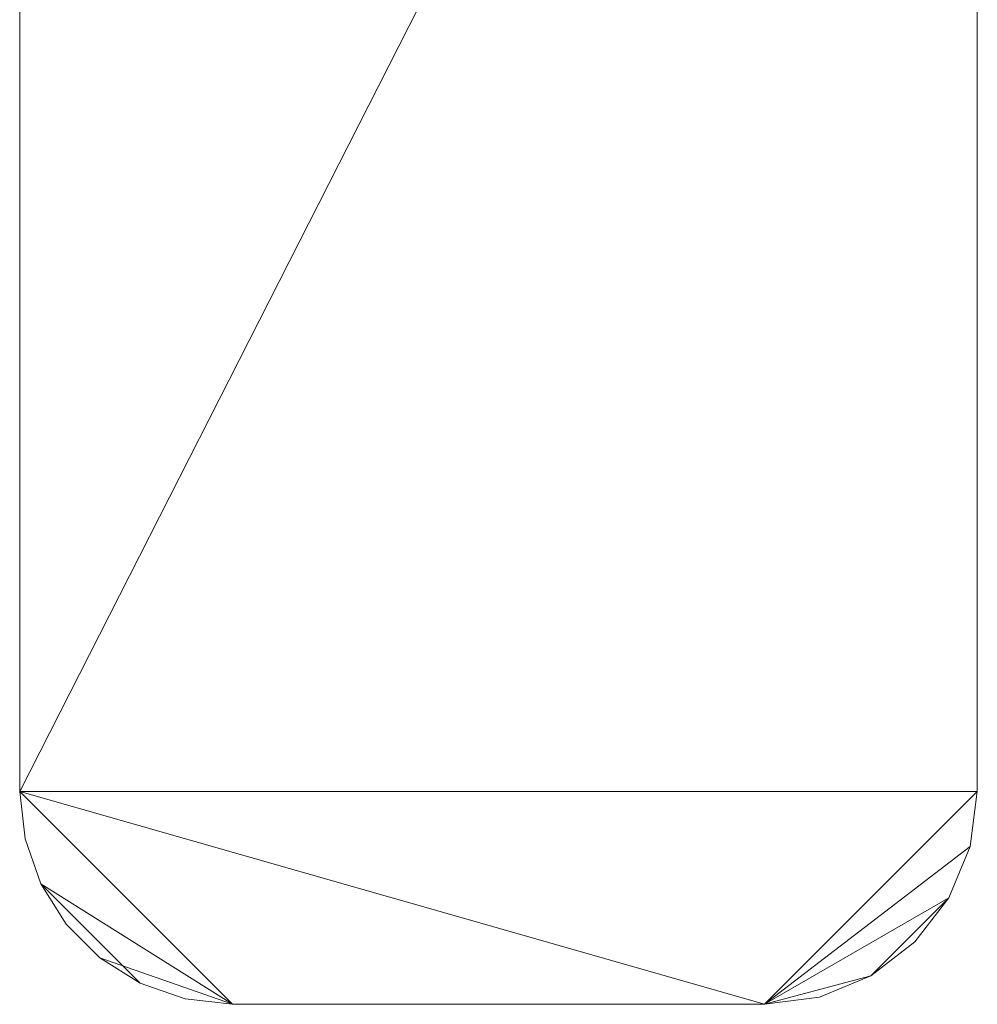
# Model space of a CAD drawing. Header units: millimetres. Extents: x -90 to 90, y -85 to 38.
# Tile 2 of 256: x 27 to 73, y -85 to -39. Entities that reach past the tile are written whole.
import ezdxf

# ---------------------------------------------------------------- set-up
doc = ezdxf.new("R2010")
doc.units = ezdxf.units.MM
doc.layers.add('M-520-M_DRAINAGE_FW', color=2, linetype='Continuous', lineweight=30)

# ---------------------------------------------------------------- blocks, each defined once
blk = doc.blocks.new('FFAS1304-101500BF0 - Acacia Evolution Wall Mount Basin Mixer with Pop-up Drain-3486-3D View 1')
at = {"layer": 'M-520-M_DRAINAGE_FW', "lineweight": 9}
mesh = blk.add_polyface(dxfattribs=at)
corners = [(72.5, 13.498, 66.332), (72.193, 15.828, 66.332), (71.294, 17.999, 66.332), (69.863, 19.863, 66.332), (67.999, 21.294, 66.332), (65.828, 22.193, 66.332), (63.498, 22.5, 66.332), (36.5, 22.5, 66.332), (34.171, 22.193, 66.332), (32, 21.294, 66.332), (30.136, 19.864, 66.332), (28.706, 18, 66.332), (27.807, 15.829, 66.332), (27.5, 13.5, 66.332), (27.497, -74.999, 66.332), (27.747, -77.224, 66.332), (28.487, -79.338, 66.332), (29.678, -81.234, 66.332), (31.262, -82.818, 66.332), (33.158, -84.01, 66.332), (35.272, -84.749, 66.332), (37.497, -85, 66.332), (62.5, -85, 66.332), (65.088, -84.659, 66.332), (67.5, -83.66, 66.332), (69.571, -82.071, 66.332), (71.16, -80, 66.332), (72.159, -77.588, 66.332), (72.5, -75, 66.332)]
mesh.append_faces([[corners[k] for k in face] for face in [(4, 2, 3), (11, 8, 9, 10)]], dxfattribs={"vtx0": -1})
mesh.append_faces([[corners[k] for k in face] for face in [(6, 2, 4, 5), (0, 14, 28)]], dxfattribs={"vtx0": -1, "vtx1": -1})
mesh.append_faces([[corners[k] for k in face] for face in [(0, 6, 13, 14)]], dxfattribs={"vtx0": -1, "vtx1": -1, "vtx3": -1})
mesh.append_faces([[corners[k] for k in face] for face in [(14, 21, 22, 28)]], dxfattribs={"vtx0": -1, "vtx2": -1, "vtx3": -1})
mesh.append_faces([[corners[k] for k in face] for face in [(15, 16, 21, 14), (7, 8, 13, 6)]], dxfattribs={"vtx1": -1, "vtx2": -1})
mesh.append_faces([[corners[k] for k in face] for face in [(24, 25, 26)]], dxfattribs={"vtx2": -1})
mesh.append_faces([[corners[k] for k in face] for face in [(22, 23, 24, 26), (26, 27, 28, 22), (19, 20, 21, 16), (0, 1, 2, 6), (11, 12, 13, 8)]], dxfattribs={"vtx2": -1, "vtx3": -1})
mesh.append_faces([[corners[k] for k in face] for face in [(16, 17, 18, 19)]], dxfattribs={"vtx3": -1})
mesh = blk.add_polyface(dxfattribs=at)
corners = [(27.5, -74.999, 66.332), (27.5, 13.5, 66.332), (27.5, 13.5, 42.338), (27.5, 2.009, 36.979), (27.5, -0.053, 36.279), (27.5, -2.217, 36.042), (27.5, -22.5, 36.042), (27.5, -22.5, 62.283), (27.5, -74.999, 62.283)]
mesh.append_faces([[corners[k] for k in face] for face in [(5, 3, 4)]], dxfattribs={"vtx0": -1})
mesh.append_faces([[corners[k] for k in face] for face in [(7, 1, 3, 5)]], dxfattribs={"vtx0": -1, "vtx1": -1, "vtx2": -1, "vtx3": -1})
mesh.append_faces([[corners[k] for k in face] for face in [(0, 1, 7, 8), (6, 7, 5)]], dxfattribs={"vtx1": -1})
mesh.append_faces([[corners[k] for k in face] for face in [(1, 2, 3)]], dxfattribs={"vtx2": -1})
mesh = blk.add_polyface(dxfattribs=at)
corners = [(72.5, 13.498, 66.332), (72.5, -75, 66.332), (72.5, -75, 62.283), (72.5, -22.5, 62.283), (72.5, -22.5, 36.042), (72.5, -2.217, 36.042), (72.5, -0.053, 36.279), (72.5, 2.009, 36.979), (72.5, 13.498, 42.337)]
mesh.append_faces([[corners[k] for k in face] for face in [(7, 5, 6), (5, 3, 4)]], dxfattribs={"vtx0": -1})
mesh.append_faces([[corners[k] for k in face] for face in [(7, 0, 3, 5)]], dxfattribs={"vtx0": -1, "vtx1": -1, "vtx2": -1, "vtx3": -1})
mesh.append_faces([[corners[k] for k in face] for face in [(1, 2, 3, 0), (7, 8, 0)]], dxfattribs={"vtx2": -1})
mesh = blk.add_polyface(dxfattribs=at)
corners = [(62.5, -85, 62.283), (37.497, -85, 62.283), (35.272, -84.749, 62.283), (33.158, -84.01, 62.283), (31.262, -82.818, 62.283), (29.678, -81.234, 62.283), (28.487, -79.338, 62.283), (27.747, -77.224, 62.283), (27.497, -74.999, 62.283), (27.5, -22.5, 62.283), (72.5, -22.5, 62.283), (72.5, -75, 62.283), (72.159, -77.588, 62.283), (71.16, -80, 62.283), (69.571, -82.071, 62.283), (67.5, -83.66, 62.283), (65.088, -84.659, 62.283)]
mesh.append_faces([[corners[k] for k in face] for face in [(1, 8, 0)]], dxfattribs={"vtx0": -1, "vtx1": -1})
mesh.append_faces([[corners[k] for k in face] for face in [(1, 6, 7, 8)]], dxfattribs={"vtx0": -1, "vtx3": -1})
mesh.append_faces([[corners[k] for k in face] for face in [(16, 0, 15)]], dxfattribs={"vtx1": -1})
mesh.append_faces([[corners[k] for k in face] for face in [(11, 12, 0, 8), (12, 13, 15, 0)]], dxfattribs={"vtx1": -1, "vtx2": -1, "vtx3": -1})
mesh.append_faces([[corners[k] for k in face] for face in [(9, 10, 11, 8), (13, 14, 15)]], dxfattribs={"vtx2": -1})
mesh.append_faces([[corners[k] for k in face] for face in [(4, 5, 6, 1)]], dxfattribs={"vtx2": -1, "vtx3": -1})
mesh.append_faces([[corners[k] for k in face] for face in [(1, 2, 3, 4)]], dxfattribs={"vtx3": -1})
mesh = blk.add_polyface(dxfattribs=at)
corners = [(37.497, -85, 66.332), (35.272, -84.749, 66.332), (33.158, -84.01, 66.332), (31.262, -82.818, 66.332), (29.678, -81.234, 66.332), (28.487, -79.338, 66.332), (27.747, -77.224, 66.332), (27.497, -74.999, 66.332), (27.497, -74.999, 62.283), (27.747, -77.224, 62.283), (28.487, -79.338, 62.283), (29.678, -81.234, 62.283), (31.262, -82.818, 62.283), (33.158, -84.01, 62.283), (35.272, -84.749, 62.283), (37.497, -85, 62.283)]
mesh.append_faces([[corners[k] for k in face] for face in [(8, 9, 6, 7)]], dxfattribs={"vtx1": -1})
mesh.append_faces([[corners[k] for k in face] for face in [(9, 10, 5, 6), (10, 11, 4, 5), (3, 4, 11, 12), (12, 13, 2, 3), (13, 14, 1, 2)]], dxfattribs={"vtx1": -1, "vtx3": -1})
mesh.append_faces([[corners[k] for k in face] for face in [(14, 15, 0, 1)]], dxfattribs={"vtx3": -1})
mesh = blk.add_polyface(dxfattribs=at)
corners = [(72.5, -75, 66.332), (72.159, -77.588, 66.332), (71.16, -80, 66.332), (69.571, -82.071, 66.332), (67.5, -83.66, 66.332), (65.088, -84.659, 66.332), (62.5, -85, 66.332), (62.5, -85, 62.283), (65.088, -84.659, 62.283), (67.5, -83.66, 62.283), (69.571, -82.071, 62.283), (71.16, -80, 62.283), (72.159, -77.588, 62.283), (72.5, -75, 62.283)]
mesh.append_faces([[corners[k] for k in face] for face in [(7, 8, 5, 6), (0, 1, 12, 13)]], dxfattribs={"vtx1": -1})
mesh.append_faces([[corners[k] for k in face] for face in [(8, 9, 4, 5), (3, 4, 9, 10), (10, 11, 2, 3), (11, 12, 1, 2)]], dxfattribs={"vtx1": -1, "vtx3": -1})
mesh = blk.add_polyface(dxfattribs=at)
corners = [(62.5, -85, 66.332), (37.497, -85, 66.332), (37.497, -85, 62.283), (62.5, -85, 62.283)]
mesh.append_faces([[corners[k] for k in face] for face in [(3, 0, 1, 2)]])

msp = doc.modelspace()

# ---------------------------------------------------------------- block references
at = {"layer": 'M-520-M_DRAINAGE_FW', "lineweight": 9}
msp.add_blockref('FFAS1304-101500BF0 - Acacia Evolution Wall Mount Basin Mixer with Pop-up Drain-3486-3D View 1', (0, 0), dxfattribs=at)

doc.saveas('drawing.dxf')
